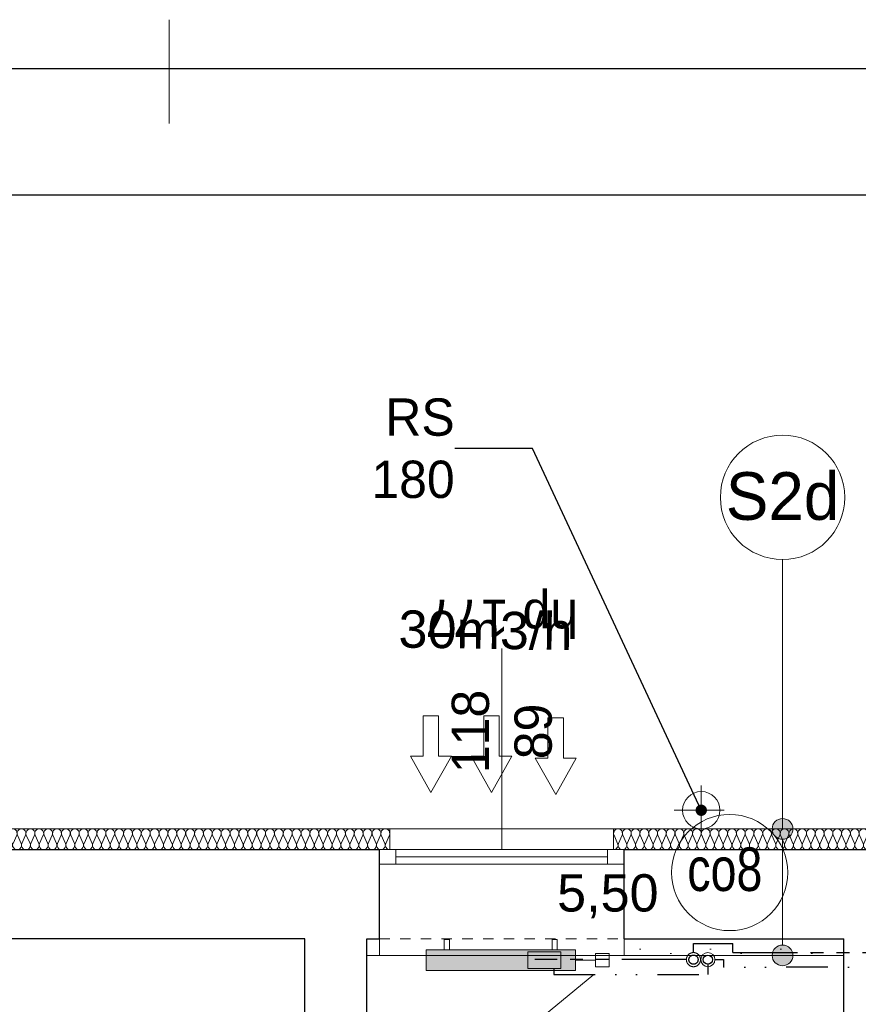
# Model space of a CAD drawing. Header units: millimetres. Extents: x -17429 to 155243, y -2908 to 188569.
# Tile 11 of 113: x -981 to 3064, y 22280 to 27028. Entities that reach past the tile are written whole.
import ezdxf
from ezdxf.lldxf.tags import DXFTag

# ---------------------------------------------------------------- set-up
doc = ezdxf.new("R2010")
doc.units = ezdxf.units.MM
doc.header["$MEASUREMENT"] = 0
for name, pattern in [('DIVIDEX2', [2.5, 1, -0.5, 0, -0.5, 0, -0.5]), ('Hidden Line', [100, 50, -50]), ('PHANTOM', [2.5, 1.25, -0.25, 0.25, -0.25, 0.25, -0.25])]:
    doc.linetypes.add(name, pattern=pattern)
doc.layers.get('0').update_dxf_attribs({"lineweight": 5})
for name, color, linetype in [('#opisy', 7, 'Continuous'), ('#podkład', 252, 'Continuous'), ('_TABELA', 7, 'Continuous'), ('Arch ocieplenie', 252, 'Continuous'), ('Arch opisy', 252, 'Continuous'), ('IS_Armatura_podłączeniowa_grz._dolnozas.', 255, 'SOLID'), ('IS_Armatura_Therm', 7, 'SOLID'), ('IS_Grafika', 7, 'SOLID'), ('IS_Grzejniki_Plan_rzut', 7, 'SOLID'), ('IS_Opisy_działek_Therm', 7, 'SOLID'), ('IS_Powrót', 5, 'DASH'), ('IS_Text_Armatury_Therm', 7, 'Continuous'), ('IS_Zasilanie', 1, 'SOLID')]:
    doc.layers.add(name, color=color, linetype=linetype)
for name, color, linetype, lineweight in [('#piony', 7, 'Continuous', 5), ('Arch ocieplenie_Nr_Pióra__21', 252, 'Continuous', 13), ('Arch opisy_Nr_Pióra__1', 252, 'Continuous', 25), ('Arch opisy_Nr_Pióra__21', 252, 'Continuous', 13), ('ARCH TABELA_Nr_Pióra__21', 7, 'Continuous', 13), ('INWENT ODWODNIENIE_Nr_Pióra__21', 252, 'Continuous', 13), ('INWENT OPISY_Nr_Pióra__21', 252, 'Continuous', 13), ('INWENT. OKNA_Nr_Pióra__5', 7, 'Continuous', 13), ('INWENT.ŚCIANY_Nr_Pióra__1', 252, 'Continuous', 25), ('INWENT.ŚCIANY_Nr_Pióra__21', 7, 'Continuous', 13)]:
    doc.layers.add(name, color=color, linetype=linetype, lineweight=lineweight)
doc.layers.add('arch izolacje_Nr_Pióra__3', color=7, linetype='Continuous', lineweight=13, true_color=0xff6600)
doc.layers.add('Arch ocieplenie_Nr_Pióra__22', color=7, linetype='Continuous', lineweight=9, true_color=0x7f7f7f)
doc.styles.add('ARIAL', font='arial.ttf', dxfattribs={"width": 0.75})
doc.styles.add('GENERATED_STYLE_2', font='txt')
doc.styles.add('GENERATED_STYLE_4', font='txt')
doc.styles.add('MtXpl_Arial', font='txt', dxfattribs={"height": 0.2})
doc.styles.get("Standard").update_dxf_attribs({"font": 'arial.ttf', "bigfont": 'BIGFONT.SHX'})
tags = doc.linetypes.add('DASH', pattern=[15, 10, -5]).pattern_tags.tags
tags[6:7] = [DXFTag(74, 4), DXFTag(75, 0), DXFTag(340, '0'), DXFTag(46, 0.0), DXFTag(50, 0.0), DXFTag(44, 0.0), DXFTag(45, 0.0)]
tags[4:5] = [DXFTag(74, 4), DXFTag(75, 0), DXFTag(340, '0'), DXFTag(46, 0.0), DXFTag(50, 0.0), DXFTag(44, 0.0), DXFTag(45, 0.0)]
tags = doc.linetypes.add('SOLID', pattern=[10, 10, 0]).pattern_tags.tags
tags[6:7] = [DXFTag(74, 4), DXFTag(75, 0), DXFTag(340, '0'), DXFTag(46, 0.0), DXFTag(50, 0.0), DXFTag(44, 0.0), DXFTag(45, 0.0)]
tags[4:5] = [DXFTag(74, 4), DXFTag(75, 0), DXFTag(340, '0'), DXFTag(46, 0.0), DXFTag(50, 0.0), DXFTag(44, 0.0), DXFTag(45, 0.0)]
doc.dimstyles.new('GENERATED_STYLE__6', dxfattribs={"dimtxt": 0.18, "dimasz": 109.44, "dimexe": 0.18, "dimexo": 0.0625, "dimgap": 0.09, "dimtad": 0, "dimtih": 1, "dimtoh": 1, "dimdec": 4, "dimzin": 0, "dimdsep": 46, "dimcen": 0.09, "dimadec": 0, "dimazin": 0, "dimtfac": 1, "dimtdec": 4, "dimtmove": 0, "dimatfit": 3, "dimldrblk": 'ARROWHEAD_11', "dimfxl": 1, "dimtolj": 1, "dimtzin": 0, "dimarcsym": 0})
pattern_1 = [(0, (0, 0), (0, 623.538), [60, -300]), (0, (180, 311.8), (0, 623.538), [60, -300]), (60, (0, 0), (-540, 311.77), [60, -300]), (60, (360, 0), (-540, 311.77), [60, -300]), (120, (60, 0), (540, 311.77), [60, -300]), (120, (420, 0), (540, 311.77), [60, -300]), (0, (0, 60), (0, 120), [0, -120, 0, -180]), (45, (60, 60), (-84.8528, 84.8528), [0, -90, 0, -150])]

# ---------------------------------------------------------------- blocks, each defined once
blk = doc.blocks.new('Izolacja cieplna 14_60', base_point=(804.1, 23025.9))
at = {"layer": 'Arch ocieplenie_Nr_Pióra__22', "linetype": 'Continuous'}
for p, q in [((-2386.3, 23055.7), (-2404.1, 23096.1)), ((-2364.9, 23096.1), (-2382.7, 23055.7)), ((-2343.5, 23055.7), (-2361.3, 23096.1)), ((-2322.1, 23096.1), (-2339.9, 23055.7)), ((-2300.7, 23055.7), (-2318.5, 23096.1)), ((-2279.3, 23096.1), (-2297.1, 23055.7)), ((-2257.9, 23055.7), (-2275.7, 23096.1)), ((-2236.5, 23096.1), (-2254.3, 23055.7)), ((-2215.1, 23055.7), (-2232.9, 23096.1)), ((-2193.7, 23096.1), (-2211.5, 23055.7)), ((-2172.3, 23055.7), (-2190.1, 23096.1)), ((-2150.9, 23096.1), (-2168.7, 23055.7)), ((-2129.5, 23055.7), (-2147.3, 23096.1)), ((-2108.1, 23096.1), (-2125.9, 23055.7)), ((-2086.7, 23055.7), (-2104.5, 23096.1)), ((-2065.3, 23096.1), (-2083.1, 23055.7)), ((-2043.9, 23055.7), (-2061.7, 23096.1)), ((-2022.5, 23096.1), (-2040.3, 23055.7)), ((-2001.1, 23055.7), (-2018.9, 23096.1)), ((-1979.7, 23096.1), (-1997.5, 23055.7)), ((-1958.3, 23055.7), (-1976.1, 23096.1)), ((-1936.9, 23096.1), (-1954.7, 23055.7)), ((-1915.5, 23055.7), (-1933.3, 23096.1)), ((-1894.1, 23096.1), (-1911.9, 23055.7)), ((-1872.7, 23055.7), (-1890.5, 23096.1)), ((-1851.3, 23096.1), (-1869.1, 23055.7)), ((-1829.9, 23055.7), (-1847.7, 23096.1)), ((-1808.5, 23096.1), (-1826.3, 23055.7)), ((-1787.1, 23055.7), (-1804.9, 23096.1)), ((-1765.7, 23096.1), (-1783.5, 23055.7)), ((-1744.3, 23055.7), (-1762.1, 23096.1)), ((-1722.9, 23096.1), (-1740.7, 23055.7)), ((-1701.5, 23055.7), (-1719.3, 23096.1)), ((-1680.1, 23096.1), (-1697.9, 23055.7)), ((-1658.7, 23055.7), (-1676.5, 23096.1)), ((-1637.3, 23096.1), (-1655.1, 23055.7)), ((-1615.9, 23055.7), (-1633.7, 23096.1)), ((-1594.5, 23096.1), (-1612.3, 23055.7)), ((-1573.1, 23055.7), (-1590.9, 23096.1)), ((-1551.7, 23096.1), (-1569.5, 23055.7)), ((-1530.3, 23055.7), (-1548.1, 23096.1)), ((-1508.9, 23096.1), (-1526.7, 23055.7)), ((-1487.5, 23055.7), (-1505.3, 23096.1)), ((-1466.1, 23096.1), (-1483.9, 23055.7)), ((-1444.7, 23055.7), (-1462.5, 23096.1)), ((-1423.3, 23096.1), (-1441.1, 23055.7)), ((-1401.9, 23055.7), (-1419.7, 23096.1)), ((-1380.5, 23096.1), (-1398.3, 23055.7)), ((-1359.1, 23055.7), (-1376.9, 23096.1)), ((-1337.7, 23096.1), (-1355.5, 23055.7)), ((-1316.3, 23055.7), (-1334.1, 23096.1)), ((-1294.9, 23096.1), (-1312.7, 23055.7)), ((-1273.5, 23055.7), (-1291.3, 23096.1)), ((-1252.1, 23096.1), (-1269.9, 23055.7)), ((-1230.7, 23055.7), (-1248.5, 23096.1)), ((-1209.3, 23096.1), (-1227.1, 23055.7)), ((-1187.9, 23055.7), (-1205.7, 23096.1)), ((-1166.5, 23096.1), (-1184.3, 23055.7)), ((-1145.1, 23055.7), (-1162.9, 23096.1)), ((-1123.7, 23096.1), (-1141.5, 23055.7)), ((-1102.3, 23055.7), (-1120.1, 23096.1)), ((-1080.9, 23096.1), (-1098.7, 23055.7)), ((-1059.5, 23055.7), (-1077.3, 23096.1)), ((-1038.1, 23096.1), (-1055.9, 23055.7)), ((-1016.7, 23055.7), (-1034.5, 23096.1)), ((-995.3, 23096.1), (-1013.1, 23055.7)), ((-973.9, 23055.7), (-991.7, 23096.1)), ((-952.5, 23096.1), (-970.3, 23055.7)), ((-931.1, 23055.7), (-948.9, 23096.1)), ((-909.7, 23096.1), (-927.5, 23055.7)), ((-888.3, 23055.7), (-906.1, 23096.1)), ((-866.9, 23096.1), (-884.7, 23055.7)), ((-845.5, 23055.7), (-863.3, 23096.1)), ((-824.1, 23096.1), (-841.9, 23055.7)), ((-802.7, 23055.7), (-820.5, 23096.1)), ((-781.3, 23096.1), (-799.1, 23055.7)), ((-759.9, 23055.7), (-777.7, 23096.1)), ((-738.5, 23096.1), (-756.3, 23055.7)), ((-717.1, 23055.7), (-734.9, 23096.1)), ((-695.7, 23096.1), (-713.5, 23055.7)), ((-674.3, 23055.7), (-692.1, 23096.1)), ((-652.9, 23096.1), (-670.7, 23055.7)), ((-631.5, 23055.7), (-649.3, 23096.1)), ((-610.1, 23096.1), (-627.9, 23055.7)), ((-588.7, 23055.7), (-606.5, 23096.1)), ((-567.3, 23096.1), (-585.1, 23055.7)), ((-545.9, 23055.7), (-563.7, 23096.1)), ((-524.5, 23096.1), (-542.3, 23055.7)), ((-503.1, 23055.7), (-520.9, 23096.1)), ((-481.7, 23096.1), (-499.5, 23055.7)), ((-460.3, 23055.7), (-478.1, 23096.1)), ((-438.9, 23096.1), (-456.7, 23055.7)), ((-417.5, 23055.7), (-435.3, 23096.1)), ((-396.1, 23096.1), (-413.9, 23055.7)), ((-374.7, 23055.7), (-392.5, 23096.1)), ((-353.3, 23096.1), (-371.1, 23055.7)), ((-331.9, 23055.7), (-349.7, 23096.1)), ((-310.5, 23096.1), (-328.3, 23055.7)), ((-289.1, 23055.7), (-306.9, 23096.1)), ((-267.7, 23096.1), (-285.5, 23055.7)), ((-246.3, 23055.7), (-264.1, 23096.1)), ((-224.9, 23096.1), (-242.7, 23055.7)), ((-203.5, 23055.7), (-221.3, 23096.1)), ((-182.1, 23096.1), (-199.9, 23055.7)), ((-160.7, 23055.7), (-178.5, 23096.1)), ((-139.3, 23096.1), (-157.1, 23055.7)), ((-117.9, 23055.7), (-135.7, 23096.1)), ((-96.5, 23096.1), (-114.3, 23055.7)), ((-75.1, 23055.7), (-92.9, 23096.1)), ((-53.7, 23096.1), (-71.5, 23055.7)), ((-32.3, 23055.7), (-50.1, 23096.1)), ((-10.9, 23096.1), (-28.7, 23055.7)), ((10.5, 23055.7), (-7.3, 23096.1)), ((31.9, 23096.1), (14.1, 23055.7)), ((53.3, 23055.7), (35.5, 23096.1)), ((74.7, 23096.1), (56.9, 23055.7)), ((96.1, 23055.7), (78.3, 23096.1)), ((117.5, 23096.1), (99.7, 23055.7)), ((138.9, 23055.7), (121.1, 23096.1)), ((160.3, 23096.1), (142.5, 23055.7)), ((181.7, 23055.7), (163.9, 23096.1)), ((203.1, 23096.1), (185.3, 23055.7)), ((224.5, 23055.7), (206.7, 23096.1)), ((245.9, 23096.1), (228.1, 23055.7)), ((267.3, 23055.7), (249.5, 23096.1)), ((288.7, 23096.1), (270.9, 23055.7)), ((310.1, 23055.7), (292.3, 23096.1)), ((331.5, 23096.1), (313.7, 23055.7)), ((352.9, 23055.7), (335.1, 23096.1)), ((374.3, 23096.1), (356.5, 23055.7)), ((395.7, 23055.7), (377.9, 23096.1)), ((417.1, 23096.1), (399.3, 23055.7)), ((438.5, 23055.7), (420.7, 23096.1)), ((459.9, 23096.1), (442.1, 23055.7)), ((481.3, 23055.7), (463.5, 23096.1)), ((502.7, 23096.1), (484.9, 23055.7)), ((524.1, 23055.7), (506.3, 23096.1)), ((545.5, 23096.1), (527.7, 23055.7)), ((566.9, 23055.7), (549.1, 23096.1)), ((588.3, 23096.1), (570.5, 23055.7)), ((609.7, 23055.7), (591.9, 23096.1)), ((631.1, 23096.1), (613.3, 23055.7)), ((652.5, 23055.7), (634.7, 23096.1)), ((673.9, 23096.1), (656.1, 23055.7)), ((695.3, 23055.7), (677.5, 23096.1)), ((716.7, 23096.1), (698.9, 23055.7)), ((738.1, 23055.7), (720.3, 23096.1)), ((759.5, 23096.1), (741.7, 23055.7)), ((780.9, 23055.7), (763.1, 23096.1)), ((802.3, 23096.1), (784.5, 23055.7))]:
    blk.add_line(p, q, dxfattribs=at)
for centre, start_param, end_param in [((-2384.5, 23104.6), 2.728799, 6.695979), ((-2341.7, 23104.6), 2.728799, 6.695979), ((-2298.9, 23104.6), 2.728799, 6.695979), ((-2256.1, 23104.6), 2.728799, 6.695979), ((-2213.3, 23104.6), 2.728799, 6.695979), ((-2170.5, 23104.6), 2.728799, 6.695979), ((-2127.7, 23104.6), 2.728799, 6.695979), ((-2084.9, 23104.6), 2.728799, 6.695979), ((-2042.1, 23104.6), 2.728799, 6.695979), ((-1999.3, 23104.6), 2.728799, 6.695979), ((-1956.5, 23104.6), 2.728799, 6.695979), ((-1913.7, 23104.6), 2.728799, 6.695979), ((-1870.9, 23104.6), 2.728799, 6.695979), ((-1828.1, 23104.6), 2.728799, 6.695979), ((-1785.3, 23104.6), 2.728799, 6.695979), ((-1742.5, 23104.6), 2.728799, 6.695979), ((-1699.7, 23104.6), 2.728799, 6.695979), ((-1656.9, 23104.6), 2.728799, 6.695979), ((-1614.1, 23104.6), 2.728799, 6.695979), ((-1571.3, 23104.6), 2.728799, 6.695979), ((-1528.5, 23104.6), 2.728799, 6.695979), ((-1485.7, 23104.6), 2.728799, 6.695979), ((-1442.9, 23104.6), 2.728799, 6.695979), ((-1400.1, 23104.6), 2.728799, 6.695979), ((-1357.3, 23104.6), 2.728799, 6.695979), ((-1314.5, 23104.6), 2.728799, 6.695979), ((-1271.7, 23104.6), 2.728799, 6.695979), ((-1228.9, 23104.6), 2.728799, 6.695979), ((-1186.1, 23104.6), 2.728799, 6.695979), ((-1143.3, 23104.6), 2.728799, 6.695979), ((-1100.5, 23104.6), 2.728799, 6.695979), ((-1057.7, 23104.6), 2.728799, 6.695979), ((-1014.9, 23104.6), 2.728799, 6.695979), ((-972.1, 23104.6), 2.728799, 6.695979), ((-929.3, 23104.6), 2.728799, 6.695979), ((-886.5, 23104.6), 2.728799, 6.695979), ((-843.7, 23104.6), 2.728799, 6.695979), ((-800.9, 23104.6), 2.728799, 6.695979), ((-758.1, 23104.6), 2.728799, 6.695979), ((-715.3, 23104.6), 2.728799, 6.695979), ((-672.5, 23104.6), 2.728799, 6.695979), ((-629.7, 23104.6), 2.728799, 6.695979), ((-586.9, 23104.6), 2.728799, 6.695979), ((-544.1, 23104.6), 2.728799, 6.695979), ((-501.3, 23104.6), 2.728799, 6.695979), ((-458.5, 23104.6), 2.728799, 6.695979), ((-415.7, 23104.6), 2.728799, 6.695979), ((-372.9, 23104.6), 2.728799, 6.695979), ((-330.1, 23104.6), 2.728799, 6.695979), ((-287.3, 23104.6), 2.728799, 6.695979), ((-244.5, 23104.6), 2.728799, 6.695979), ((-201.7, 23104.6), 2.728799, 6.695979), ((-158.9, 23104.6), 2.728799, 6.695979), ((-116.1, 23104.6), 2.728799, 6.695979), ((-73.3, 23104.6), 2.728799, 6.695979), ((-30.5, 23104.6), 2.728799, 6.695979), ((12.3, 23104.6), 2.728799, 6.695979), ((55.1, 23104.6), 2.728799, 6.695979), ((97.9, 23104.6), 2.728799, 6.695979), ((140.7, 23104.6), 2.728799, 6.695979), ((183.5, 23104.6), 2.728799, 6.695979), ((226.3, 23104.6), 2.728799, 6.695979), ((269.1, 23104.6), 2.728799, 6.695979), ((311.9, 23104.6), 2.728799, 6.695979), ((354.7, 23104.6), 2.728799, 6.695979), ((397.5, 23104.6), 2.728799, 6.695979), ((440.3, 23104.6), 2.728799, 6.695979), ((483.1, 23104.6), 2.728799, 6.695979), ((525.9, 23104.6), 2.728799, 6.695979), ((568.7, 23104.6), 2.728799, 6.695979), ((611.5, 23104.6), 2.728799, 6.695979), ((654.3, 23104.6), 2.728799, 6.695979), ((697.1, 23104.6), 2.728799, 6.695979), ((739.9, 23104.6), 2.728799, 6.695979), ((782.7, 23104.6), 2.728799, 6.695979), ((-2405.9, 23047.1), 1.570796, 3.554385), ((-2363.1, 23047.1), 5.870392, 9.837571), ((-2320.3, 23047.1), 5.870392, 9.837571), ((-2277.5, 23047.1), 5.870392, 9.837571), ((-2234.7, 23047.1), 5.870392, 9.837571), ((-2191.9, 23047.1), 5.870392, 9.837571), ((-2149.1, 23047.1), 5.870392, 9.837571), ((-2106.3, 23047.1), 5.870392, 9.837571), ((-2063.5, 23047.1), 5.870392, 9.837571), ((-2020.7, 23047.1), 5.870392, 9.837571), ((-1977.9, 23047.1), 5.870392, 9.837571), ((-1935.1, 23047.1), 5.870392, 9.837571), ((-1892.3, 23047.1), 5.870392, 9.837571), ((-1849.5, 23047.1), 5.870392, 9.837571), ((-1806.7, 23047.1), 5.870392, 9.837571), ((-1763.9, 23047.1), 5.870392, 9.837571), ((-1721.1, 23047.1), 5.870392, 9.837571), ((-1678.3, 23047.1), 5.870392, 9.837571), ((-1635.5, 23047.1), 5.870392, 9.837571), ((-1592.7, 23047.1), 5.870392, 9.837571), ((-1549.9, 23047.1), 5.870392, 9.837571), ((-1507.1, 23047.1), 5.870392, 9.837571), ((-1464.3, 23047.1), 5.870392, 9.837571), ((-1421.5, 23047.1), 5.870392, 9.837571), ((-1378.7, 23047.1), 5.870392, 9.837571), ((-1335.9, 23047.1), 5.870392, 9.837571), ((-1293.1, 23047.1), 5.870392, 9.837571), ((-1250.3, 23047.1), 5.870392, 9.837571), ((-1207.5, 23047.1), 5.870392, 9.837571), ((-1164.7, 23047.1), 5.870392, 9.837571), ((-1121.9, 23047.1), 5.870392, 9.837571), ((-1079.1, 23047.1), 5.870392, 9.837571), ((-1036.3, 23047.1), 5.870392, 9.837571), ((-993.5, 23047.1), 5.870392, 9.837571), ((-950.7, 23047.1), 5.870392, 9.837571), ((-907.9, 23047.1), 5.870392, 9.837571), ((-865.1, 23047.1), 5.870392, 9.837571), ((-822.3, 23047.1), 5.870392, 9.837571), ((-779.5, 23047.1), 5.870392, 9.837571), ((-736.7, 23047.1), 5.870392, 9.837571), ((-693.9, 23047.1), 5.870392, 9.837571), ((-651.1, 23047.1), 5.870392, 9.837571), ((-608.3, 23047.1), 5.870392, 9.837571), ((-565.5, 23047.1), 5.870392, 9.837571), ((-522.7, 23047.1), 5.870392, 9.837571), ((-479.9, 23047.1), 5.870392, 9.837571), ((-437.1, 23047.1), 5.870392, 9.837571), ((-394.3, 23047.1), 5.870392, 9.837571), ((-351.5, 23047.1), 5.870392, 9.837571), ((-308.7, 23047.1), 5.870392, 9.837571), ((-265.9, 23047.1), 5.870392, 9.837571), ((-223.1, 23047.1), 5.870392, 9.837571), ((-180.3, 23047.1), 5.870392, 9.837571), ((-137.5, 23047.1), 5.870392, 9.837571), ((-94.7, 23047.1), 5.870392, 9.837571), ((-51.9, 23047.1), 5.870392, 9.837571), ((-9.1, 23047.1), 5.870392, 9.837571), ((33.7, 23047.1), 5.870392, 9.837571), ((76.5, 23047.1), 5.870392, 9.837571), ((119.3, 23047.1), 5.870392, 9.837571), ((162.1, 23047.1), 5.870392, 9.837571), ((204.9, 23047.1), 5.870392, 9.837571), ((247.7, 23047.1), 5.870392, 9.837571), ((290.5, 23047.1), 5.870392, 9.837571), ((333.3, 23047.1), 5.870392, 9.837571), ((376.1, 23047.1), 5.870392, 9.837571), ((418.9, 23047.1), 5.870392, 9.837571), ((461.7, 23047.1), 5.870392, 9.837571), ((504.5, 23047.1), 5.870392, 9.837571), ((547.3, 23047.1), 5.870392, 9.837571), ((590.1, 23047.1), 5.870392, 9.837571), ((632.9, 23047.1), 5.870392, 9.837571), ((675.7, 23047.1), 5.870392, 9.837571), ((718.5, 23047.1), 5.870392, 9.837571), ((761.3, 23047.1), 5.870392, 9.837571), ((804.1, 23047.1), 5.870392, 7.853982)]:
    blk.add_ellipse(centre, major_axis=(-21.4, 0), ratio=0.993823, start_param=start_param, end_param=end_param, dxfattribs=at)
blk = doc.blocks.new('Izolacja cieplna 14_61', base_point=(1884.1, 23025.9))
at = {"layer": 'Arch ocieplenie_Nr_Pióra__22', "linetype": 'Continuous'}
for p, q in [((1885.8, 23096.1), (1903.4, 23055.7)), ((1907, 23055.7), (1924.6, 23096.1)), ((1928.1, 23096.1), (1945.7, 23055.7)), ((1949.3, 23055.7), (1966.9, 23096.1)), ((1970.4, 23096.1), (1988, 23055.7)), ((1991.6, 23055.7), (2009.2, 23096.1)), ((2012.7, 23096.1), (2030.3, 23055.7)), ((2033.9, 23055.7), (2051.4, 23096.1)), ((2055, 23096.1), (2072.6, 23055.7)), ((2076.1, 23055.7), (2093.7, 23096.1)), ((2097.3, 23096.1), (2114.9, 23055.7)), ((2118.4, 23055.7), (2136, 23096.1)), ((2139.6, 23096.1), (2157.2, 23055.7)), ((2160.7, 23055.7), (2178.3, 23096.1)), ((2181.9, 23096.1), (2199.5, 23055.7)), ((2203, 23055.7), (2220.6, 23096.1)), ((2224.2, 23096.1), (2241.8, 23055.7)), ((2245.3, 23055.7), (2262.9, 23096.1)), ((2266.4, 23096.1), (2284, 23055.7)), ((2287.6, 23055.7), (2305.2, 23096.1)), ((2308.7, 23096.1), (2326.3, 23055.7)), ((2329.9, 23055.7), (2347.5, 23096.1)), ((2351, 23096.1), (2368.6, 23055.7)), ((2372.2, 23055.7), (2389.8, 23096.1)), ((2393.3, 23096.1), (2410.9, 23055.7)), ((2414.5, 23055.7), (2432.1, 23096.1)), ((2435.6, 23096.1), (2453.2, 23055.7)), ((2456.7, 23055.7), (2474.3, 23096.1)), ((2477.9, 23096.1), (2495.5, 23055.7)), ((2499, 23055.7), (2516.6, 23096.1)), ((2520.2, 23096.1), (2537.8, 23055.7)), ((2541.3, 23055.7), (2558.9, 23096.1)), ((2562.5, 23096.1), (2580.1, 23055.7)), ((2583.6, 23055.7), (2601.2, 23096.1)), ((2604.8, 23096.1), (2622.4, 23055.7)), ((2625.9, 23055.7), (2643.5, 23096.1)), ((2647.1, 23096.1), (2664.6, 23055.7)), ((2668.2, 23055.7), (2685.8, 23096.1)), ((2689.3, 23096.1), (2706.9, 23055.7)), ((2710.5, 23055.7), (2728.1, 23096.1)), ((2731.6, 23096.1), (2749.2, 23055.7)), ((2752.8, 23055.7), (2770.4, 23096.1)), ((2773.9, 23096.1), (2791.5, 23055.7)), ((2795.1, 23055.7), (2812.7, 23096.1)), ((2816.2, 23096.1), (2833.8, 23055.7)), ((2837.4, 23055.7), (2854.9, 23096.1)), ((2858.5, 23096.1), (2876.1, 23055.7)), ((2879.6, 23055.7), (2897.2, 23096.1)), ((2900.8, 23096.1), (2918.4, 23055.7)), ((2921.9, 23055.7), (2939.5, 23096.1)), ((2943.1, 23096.1), (2960.7, 23055.7)), ((2964.2, 23055.7), (2981.8, 23096.1)), ((2985.4, 23096.1), (3003, 23055.7)), ((3006.5, 23055.7), (3024.1, 23096.1)), ((3027.7, 23096.1), (3045.2, 23055.7)), ((3048.8, 23055.7), (3066.4, 23096.1)), ((3069.9, 23096.1), (3087.5, 23055.7)), ((3091.1, 23055.7), (3108.7, 23096.1)), ((3112.2, 23096.1), (3129.8, 23055.7)), ((3133.4, 23055.7), (3151, 23096.1)), ((3154.5, 23096.1), (3172.1, 23055.7)), ((3175.7, 23055.7), (3193.3, 23096.1)), ((3196.8, 23096.1), (3214.4, 23055.7)), ((3218, 23055.7), (3235.5, 23096.1)), ((3239.1, 23096.1), (3256.7, 23055.7)), ((3260.2, 23055.7), (3277.8, 23096.1)), ((3281.4, 23096.1), (3299, 23055.7)), ((3302.5, 23055.7), (3320.1, 23096.1)), ((3323.7, 23096.1), (3341.3, 23055.7)), ((3344.8, 23055.7), (3362.4, 23096.1)), ((3366, 23096.1), (3383.6, 23055.7)), ((3387.1, 23055.7), (3404.7, 23096.1)), ((3408.3, 23096.1), (3425.8, 23055.7)), ((3429.4, 23055.7), (3447, 23096.1)), ((3450.5, 23096.1), (3468.1, 23055.7)), ((3471.7, 23055.7), (3489.3, 23096.1)), ((3492.8, 23096.1), (3510.4, 23055.7)), ((3514, 23055.7), (3531.6, 23096.1)), ((3535.1, 23096.1), (3552.7, 23055.7)), ((3556.3, 23055.7), (3573.9, 23096.1)), ((3577.4, 23096.1), (3595, 23055.7)), ((3598.6, 23055.7), (3616.1, 23096.1)), ((3619.7, 23096.1), (3637.3, 23055.7)), ((3640.8, 23055.7), (3658.4, 23096.1)), ((3662, 23096.1), (3679.6, 23055.7)), ((3683.1, 23055.7), (3700.7, 23096.1)), ((3704.3, 23096.1), (3721.9, 23055.7)), ((3725.4, 23055.7), (3743, 23096.1)), ((3746.6, 23096.1), (3764.2, 23055.7)), ((3767.7, 23055.7), (3785.3, 23096.1)), ((3788.9, 23096.1), (3806.4, 23055.7)), ((3810, 23055.7), (3827.6, 23096.1)), ((3831.1, 23096.1), (3848.7, 23055.7)), ((3852.3, 23055.7), (3869.9, 23096.1)), ((3873.4, 23096.1), (3891, 23055.7)), ((3894.6, 23055.7), (3912.2, 23096.1)), ((3915.7, 23096.1), (3933.3, 23055.7)), ((3936.9, 23055.7), (3954.5, 23096.1)), ((3958, 23096.1), (3975.6, 23055.7)), ((3979.2, 23055.7), (3996.8, 23096.1)), ((4000.3, 23096.1), (4017.9, 23055.7)), ((4021.4, 23055.7), (4039, 23096.1)), ((4042.6, 23096.1), (4060.2, 23055.7)), ((4063.7, 23055.7), (4081.3, 23096.1)), ((4084.9, 23096.1), (4102.5, 23055.7)), ((4106, 23055.7), (4123.6, 23096.1)), ((4127.2, 23096.1), (4144.8, 23055.7)), ((4148.3, 23055.7), (4165.9, 23096.1)), ((4169.5, 23096.1), (4187.1, 23055.7)), ((4190.6, 23055.7), (4208.2, 23096.1)), ((4211.7, 23096.1), (4229.3, 23055.7)), ((4232.9, 23055.7), (4250.5, 23096.1)), ((4254, 23096.1), (4271.6, 23055.7)), ((4275.2, 23055.7), (4292.8, 23096.1)), ((4296.3, 23096.1), (4313.9, 23055.7)), ((4317.5, 23055.7), (4335.1, 23096.1)), ((4338.6, 23096.1), (4356.2, 23055.7)), ((4359.8, 23055.7), (4377.4, 23096.1)), ((4380.9, 23096.1), (4398.5, 23055.7)), ((4402.1, 23055.7), (4419.6, 23096.1)), ((4423.2, 23096.1), (4440.8, 23055.7)), ((4444.3, 23055.7), (4461.9, 23096.1)), ((4465.5, 23096.1), (4483.1, 23055.7)), ((4486.6, 23055.7), (4504.2, 23096.1)), ((4507.8, 23096.1), (4525.4, 23055.7)), ((4528.9, 23055.7), (4546.5, 23096.1)), ((4550.1, 23096.1), (4567.7, 23055.7)), ((4571.2, 23055.7), (4588.8, 23096.1)), ((4592.4, 23096.1), (4609.9, 23055.7)), ((4613.5, 23055.7), (4631.1, 23096.1)), ((4634.6, 23096.1), (4652.2, 23055.7)), ((4655.8, 23055.7), (4673.4, 23096.1)), ((4676.9, 23096.1), (4694.5, 23055.7)), ((4698.1, 23055.7), (4715.7, 23096.1)), ((4719.2, 23096.1), (4736.8, 23055.7)), ((4740.4, 23055.7), (4758, 23096.1)), ((4761.5, 23096.1), (4779.1, 23055.7)), ((4782.7, 23055.7), (4800.2, 23096.1)), ((4803.8, 23096.1), (4821.4, 23055.7)), ((4824.9, 23055.7), (4842.5, 23096.1)), ((4846.1, 23096.1), (4863.7, 23055.7)), ((4867.2, 23055.7), (4884.8, 23096.1)), ((4888.4, 23096.1), (4906, 23055.7)), ((4909.5, 23055.7), (4927.1, 23096.1)), ((4930.7, 23096.1), (4948.3, 23055.7)), ((4951.8, 23055.7), (4969.4, 23096.1)), ((4973, 23096.1), (4990.5, 23055.7)), ((4994.1, 23055.7), (5011.7, 23096.1)), ((5015.2, 23096.1), (5032.8, 23055.7)), ((5036.4, 23055.7), (5054, 23096.1)), ((5057.5, 23096.1), (5075.1, 23055.7)), ((5078.7, 23055.7), (5096.3, 23096.1)), ((5099.8, 23096.1), (5117.4, 23055.7)), ((5121, 23055.7), (5138.6, 23096.1)), ((5142.1, 23096.1), (5159.7, 23055.7)), ((5163.3, 23055.7), (5180.8, 23096.1)), ((5184.4, 23096.1), (5202, 23055.7)), ((5205.5, 23055.7), (5223.1, 23096.1)), ((5226.7, 23096.1), (5244.3, 23055.7)), ((5247.8, 23055.7), (5265.4, 23096.1)), ((5269, 23096.1), (5286.6, 23055.7)), ((5290.1, 23055.7), (5307.7, 23096.1)), ((5311.3, 23096.1), (5328.9, 23055.7)), ((5332.4, 23055.7), (5350, 23096.1)), ((5353.6, 23096.1), (5371.1, 23055.7)), ((5374.7, 23055.7), (5392.3, 23096.1))]:
    blk.add_line(p, q, dxfattribs=at)
for centre, start_param, end_param in [((1905.2, 23104.6), 4.299595, 8.266775), ((1947.5, 23104.6), 4.299595, 8.266775), ((1989.8, 23104.6), 4.299595, 8.266775), ((2032.1, 23104.6), 4.299595, 8.266775), ((2074.4, 23104.6), 4.299595, 8.266775), ((2116.7, 23104.6), 4.299595, 8.266775), ((2158.9, 23104.6), 4.299595, 8.266775), ((2201.2, 23104.6), 4.299595, 8.266775), ((2243.5, 23104.6), 4.299595, 8.266775), ((2285.8, 23104.6), 4.299595, 8.266775), ((2328.1, 23104.6), 4.299595, 8.266775), ((2370.4, 23104.6), 4.299595, 8.266775), ((2412.7, 23104.6), 4.299595, 8.266775), ((2455, 23104.6), 4.299595, 8.266775), ((2497.3, 23104.6), 4.299595, 8.266775), ((2539.6, 23104.6), 4.299595, 8.266775), ((2581.8, 23104.6), 4.299595, 8.266775), ((2624.1, 23104.6), 4.299595, 8.266775), ((2666.4, 23104.6), 4.299595, 8.266775), ((2708.7, 23104.6), 4.299595, 8.266775), ((2751, 23104.6), 4.299595, 8.266775), ((2793.3, 23104.6), 4.299595, 8.266775), ((2835.6, 23104.6), 4.299595, 8.266775), ((2877.9, 23104.6), 4.299595, 8.266775), ((2920.2, 23104.6), 4.299595, 8.266775), ((2962.4, 23104.6), 4.299595, 8.266775), ((3004.7, 23104.6), 4.299595, 8.266775), ((3047, 23104.6), 4.299595, 8.266775), ((3089.3, 23104.6), 4.299595, 8.266775), ((3131.6, 23104.6), 4.299595, 8.266775), ((3173.9, 23104.6), 4.299595, 8.266775), ((3216.2, 23104.6), 4.299595, 8.266775), ((3258.5, 23104.6), 4.299595, 8.266775), ((3300.8, 23104.6), 4.299595, 8.266775), ((3343, 23104.6), 4.299595, 8.266775), ((3385.3, 23104.6), 4.299595, 8.266775), ((3427.6, 23104.6), 4.299595, 8.266775), ((3469.9, 23104.6), 4.299595, 8.266775), ((3512.2, 23104.6), 4.299595, 8.266775), ((3554.5, 23104.6), 4.299595, 8.266775), ((3596.8, 23104.6), 4.299595, 8.266775), ((3639.1, 23104.6), 4.299595, 8.266775), ((3681.4, 23104.6), 4.299595, 8.266775), ((3723.6, 23104.6), 4.299595, 8.266775), ((3765.9, 23104.6), 4.299595, 8.266775), ((3808.2, 23104.6), 4.299595, 8.266775), ((3850.5, 23104.6), 4.299595, 8.266775), ((3892.8, 23104.6), 4.299595, 8.266775), ((3935.1, 23104.6), 4.299595, 8.266775), ((3977.4, 23104.6), 4.299595, 8.266775), ((4019.7, 23104.6), 4.299595, 8.266775), ((4062, 23104.6), 4.299595, 8.266775), ((4104.3, 23104.6), 4.299595, 8.266775), ((4146.5, 23104.6), 4.299595, 8.266775), ((4188.8, 23104.6), 4.299595, 8.266775), ((4231.1, 23104.6), 4.299595, 8.266775), ((4273.4, 23104.6), 4.299595, 8.266775), ((4315.7, 23104.6), 4.299595, 8.266775), ((4358, 23104.6), 4.299595, 8.266775), ((4400.3, 23104.6), 4.299595, 8.266775), ((4442.6, 23104.6), 4.299595, 8.266775), ((4484.9, 23104.6), 4.299595, 8.266775), ((4527.1, 23104.6), 4.299595, 8.266775), ((4569.4, 23104.6), 4.299595, 8.266775), ((4611.7, 23104.6), 4.299595, 8.266775), ((4654, 23104.6), 4.299595, 8.266775), ((4696.3, 23104.6), 4.299595, 8.266775), ((4738.6, 23104.6), 4.299595, 8.266775), ((4780.9, 23104.6), 4.299595, 8.266775), ((4823.2, 23104.6), 4.299595, 8.266775), ((4865.5, 23104.6), 4.299595, 8.266775), ((4907.7, 23104.6), 4.299595, 8.266775), ((4950, 23104.6), 4.299595, 8.266775), ((4992.3, 23104.6), 4.299595, 8.266775), ((5034.6, 23104.6), 4.299595, 8.266775), ((5076.9, 23104.6), 4.299595, 8.266775), ((5119.2, 23104.6), 4.299595, 8.266775), ((5161.5, 23104.6), 4.299595, 8.266775), ((5203.8, 23104.6), 4.299595, 8.266775), ((5246.1, 23104.6), 4.299595, 8.266775), ((5288.3, 23104.6), 4.299595, 8.266775), ((5330.6, 23104.6), 4.299595, 8.266775), ((5372.9, 23104.6), 4.299595, 8.266775), ((1884.1, 23047.1), 3.141593, 5.125182), ((1926.4, 23047.1), 1.158004, 5.125183), ((1968.6, 23047.1), 1.158004, 5.125183), ((2010.9, 23047.1), 1.158004, 5.125183), ((2053.2, 23047.1), 1.158004, 5.125183), ((2095.5, 23047.1), 1.158004, 5.125183), ((2137.8, 23047.1), 1.158004, 5.125183), ((2180.1, 23047.1), 1.158004, 5.125183), ((2222.4, 23047.1), 1.158004, 5.125183), ((2264.7, 23047.1), 1.158004, 5.125183), ((2307, 23047.1), 1.158004, 5.125183), ((2349.2, 23047.1), 1.158004, 5.125183), ((2391.5, 23047.1), 1.158004, 5.125183), ((2433.8, 23047.1), 1.158004, 5.125183), ((2476.1, 23047.1), 1.158004, 5.125183), ((2518.4, 23047.1), 1.158004, 5.125183), ((2560.7, 23047.1), 1.158004, 5.125183), ((2603, 23047.1), 1.158004, 5.125183), ((2645.3, 23047.1), 1.158004, 5.125183), ((2687.6, 23047.1), 1.158004, 5.125183), ((2729.9, 23047.1), 1.158004, 5.125183), ((2772.1, 23047.1), 1.158004, 5.125183), ((2814.4, 23047.1), 1.158004, 5.125183), ((2856.7, 23047.1), 1.158004, 5.125183), ((2899, 23047.1), 1.158004, 5.125183), ((2941.3, 23047.1), 1.158004, 5.125183), ((2983.6, 23047.1), 1.158004, 5.125183), ((3025.9, 23047.1), 1.158004, 5.125183), ((3068.2, 23047.1), 1.158004, 5.125183), ((3110.5, 23047.1), 1.158004, 5.125183), ((3152.7, 23047.1), 1.158004, 5.125183), ((3195, 23047.1), 1.158004, 5.125183), ((3237.3, 23047.1), 1.158004, 5.125183), ((3279.6, 23047.1), 1.158004, 5.125183), ((3321.9, 23047.1), 1.158004, 5.125183), ((3364.2, 23047.1), 1.158004, 5.125183), ((3406.5, 23047.1), 1.158004, 5.125183), ((3448.8, 23047.1), 1.158004, 5.125183), ((3491.1, 23047.1), 1.158004, 5.125183), ((3533.3, 23047.1), 1.158004, 5.125183), ((3575.6, 23047.1), 1.158004, 5.125183), ((3617.9, 23047.1), 1.158004, 5.125183), ((3660.2, 23047.1), 1.158004, 5.125183), ((3702.5, 23047.1), 1.158004, 5.125183), ((3744.8, 23047.1), 1.158004, 5.125183), ((3787.1, 23047.1), 1.158004, 5.125183), ((3829.4, 23047.1), 1.158004, 5.125183), ((3871.7, 23047.1), 1.158004, 5.125183), ((3913.9, 23047.1), 1.158004, 5.125183), ((3956.2, 23047.1), 1.158004, 5.125183), ((3998.5, 23047.1), 1.158004, 5.125183), ((4040.8, 23047.1), 1.158004, 5.125183), ((4083.1, 23047.1), 1.158004, 5.125183), ((4125.4, 23047.1), 1.158004, 5.125183), ((4167.7, 23047.1), 1.158004, 5.125183), ((4210, 23047.1), 1.158004, 5.125183), ((4252.3, 23047.1), 1.158004, 5.125183), ((4294.6, 23047.1), 1.158004, 5.125183), ((4336.8, 23047.1), 1.158004, 5.125183), ((4379.1, 23047.1), 1.158004, 5.125183), ((4421.4, 23047.1), 1.158004, 5.125183), ((4463.7, 23047.1), 1.158004, 5.125183), ((4506, 23047.1), 1.158004, 5.125183), ((4548.3, 23047.1), 1.158004, 5.125183), ((4590.6, 23047.1), 1.158004, 5.125183), ((4632.9, 23047.1), 1.158004, 5.125183), ((4675.2, 23047.1), 1.158004, 5.125183), ((4717.4, 23047.1), 1.158004, 5.125183), ((4759.7, 23047.1), 1.158004, 5.125183), ((4802, 23047.1), 1.158004, 5.125183), ((4844.3, 23047.1), 1.158004, 5.125183), ((4886.6, 23047.1), 1.158004, 5.125183), ((4928.9, 23047.1), 1.158004, 5.125183), ((4971.2, 23047.1), 1.158004, 5.125183), ((5013.5, 23047.1), 1.158004, 5.125183), ((5055.8, 23047.1), 1.158004, 5.125183), ((5098, 23047.1), 1.158004, 5.125183), ((5140.3, 23047.1), 1.158004, 5.125183), ((5182.6, 23047.1), 1.158004, 5.125183), ((5224.9, 23047.1), 1.158004, 5.125183), ((5267.2, 23047.1), 1.158004, 5.125183), ((5309.5, 23047.1), 1.158004, 5.125183), ((5351.8, 23047.1), 1.158004, 5.125183), ((5394.1, 23047.1), 1.158004, 3.141593)]:
    blk.add_ellipse(centre, major_axis=(0, 21.3), ratio=0.994206, start_param=start_param, end_param=end_param, dxfattribs=at)
blk = doc.blocks.new('Ściana_58', base_point=(694.1, 22595.9))
at = {"layer": 'Arch ocieplenie_Nr_Pióra__21', "linetype": 'Continuous'}
h = blk.add_hatch(dxfattribs=at)
h.set_pattern_fill('Structural_Concrete', color=256, style=0, pattern_type=2)
h.set_pattern_definition(pattern_1)
h.paths.add_polyline_path([(694.1, 22515.9), (754.1, 22515.9), (754.1, 22595.9), (694.1, 22595.9)], flags=0)
for p, q in [((754.1, 22595.9), (694.1, 22595.9)), ((694.1, 22595.9), (694.1, 22515.9)), ((754.1, 22515.9), (754.1, 22595.9)), ((694.1, 22515.9), (754.1, 22515.9))]:
    blk.add_line(p, q, dxfattribs=at)
blk = doc.blocks.new('Ściana_59', base_point=(1934.1, 22595.9))
at = {"layer": 'Arch ocieplenie_Nr_Pióra__21', "linetype": 'Continuous'}
h = blk.add_hatch(dxfattribs=at)
h.set_pattern_fill('Structural_Concrete', color=256, style=0, pattern_type=2)
h.set_pattern_definition(pattern_1)
h.paths.add_polyline_path([(1934.1, 22515.9), (2994.1, 22515.9), (2994.1, 22595.9), (1934.1, 22595.9)], flags=0)
for p, q in [((2994.1, 22595.9), (1934.1, 22595.9)), ((1934.1, 22595.9), (1934.1, 22515.9)), ((2994.1, 22515.9), (2994.1, 22595.9)), ((1934.1, 22515.9), (2994.1, 22515.9))]:
    blk.add_line(p, q, dxfattribs=at)
blk = doc.blocks.new('Linia_92', base_point=(2698.8, 23125.9))
at = {"layer": 'Arch opisy_Nr_Pióra__21', "color": 252, "linetype": 'Continuous'}
blk.add_line((2698.8, 23125.9), (2698.8, 24424.9), dxfattribs=at)
blk.add_circle((2698.8, 24724.9), 300, dxfattribs=at)
blk = doc.blocks.new('Linia_93', base_point=(2698.8, 22515.9))
at = {"layer": 'Arch opisy_Nr_Pióra__21', "linetype": 'Continuous'}
for points in [[(2748.8, 23125.9), (2745, 23145), (2734.2, 23161.2), (2718, 23172.1), (2698.8, 23175.9), (2679.7, 23172.1), (2663.5, 23161.2), (2652.6, 23145), (2648.8, 23125.9), (2652.6, 23106.7), (2663.5, 23090.5), (2679.7, 23079.7), (2698.8, 23075.9), (2718, 23079.7), (2734.2, 23090.5), (2745, 23106.7)], [(2748.8, 22515.9), (2745, 22535), (2734.2, 22551.2), (2718, 22562.1), (2698.8, 22565.9), (2679.7, 22562.1), (2663.5, 22551.2), (2652.6, 22535), (2648.8, 22515.9), (2652.6, 22496.7), (2663.5, 22480.5), (2679.7, 22469.7), (2698.8, 22465.9), (2718, 22469.7), (2734.2, 22480.5), (2745, 22496.7)]]:
    blk.add_hatch(color=252, dxfattribs=at).paths.add_polyline_path(points, flags=0)
at = {"layer": 'Arch opisy_Nr_Pióra__21', "color": 252, "linetype": 'Continuous'}
blk.add_line((2698.8, 22565.9), (2698.8, 23075.9), dxfattribs=at)
for centre in [(2698.8, 23125.9), (2698.8, 22515.9)]:
    blk.add_circle(centre, 50, dxfattribs=at)
blk = doc.blocks.new('ARROWHEAD_11')
at = {"color": 0, "linetype": 'Continuous', "lineweight": 0}
blk.add_line((0, 0), (-1, 0), dxfattribs=at)
at = {"color": 0, "linetype": 'Continuous', "lineweight": 0, "const_width": 0.25, "flags": 128}
blk.add_lwpolyline([(-0.125, 0, 1), (0.125, 0, 1)], format="xyb", close=True, dxfattribs=at)
blk = doc.blocks.new('gfgf')
at = {"layer": '_TABELA', "color": 7}
for p, q in [((41197.7, 148063.5), (-15802.3, 148063.5)), ((40597.7, 147453.5), (-13302.3, 147453.5))]:
    blk.add_line(p, q, dxfattribs=at)
blk = doc.blocks.new('E210168')
at = {"color": 7, "lineweight": 13}
for p, q in [((19.41, 19.75), (19.41, 13.6)), ((19.41, 19.75), (36.98, 9.88)), ((19.41, 0), (36.98, 9.88)), ((19.41, 6.15), (19.41, 0))]:
    blk.add_line(p, q, dxfattribs=at)
blk.add_lwpolyline([(19.41, 13.6), (0, 13.6), (0, 6.15), (19.41, 6.15)], dxfattribs=at)
blk = doc.blocks.new('YGGG')
at = {"layer": 'arch izolacje_Nr_Pióra__3', "color": 252, "linetype": 'Continuous'}
for p, q in [((5394.1, 23125.9), (-9365.9, 23125.9)), ((804.1, 23125.9), (-2405.9, 23125.9)), ((804.1, 23025.9), (804.1, 23125.9)), ((1884.1, 23025.9), (1884.1, 23125.9)), ((1884.1, 23125.9), (5394.1, 23125.9))]:
    blk.add_line(p, q, dxfattribs=at)
at = {"layer": 'Arch ocieplenie_Nr_Pióra__21', "color": 252, "linetype": 'Continuous'}
blk.add_line((1934.1, 22515.9), (754.1, 22515.9), dxfattribs=at)
at = {"layer": 'ARCH TABELA_Nr_Pióra__21', "color": 252, "linetype": 'Continuous'}
blk.add_line((-259.9, 26528.4), (-259.9, 27028.4), dxfattribs=at)
at = {"layer": 'INWENT ODWODNIENIE_Nr_Pióra__21', "color": 252, "linetype": 'Continuous'}
for p, q in [((2306.6, 23335.9), (2306.6, 23095.9)), ((2176.6, 23215.9), (2416.6, 23215.9))]:
    blk.add_line(p, q, dxfattribs=at)
blk.add_circle((2306.6, 23215.9), 90, dxfattribs=at)
at = {"layer": 'INWENT OPISY_Nr_Pióra__21', "color": 252, "linetype": 'Continuous'}
blk.add_line((1344.1, 23025.9), (1344.1, 23995.9), dxfattribs=at)
at = {"layer": 'INWENT. OKNA_Nr_Pióra__5', "color": 252, "linetype": 'Continuous'}
for p, q in [((754.1, 23025.9), (1934.1, 23025.9)), ((754.1, 23025.9), (754.1, 22955.9)), ((834.1, 23025.9), (834.1, 22955.9)), ((834.1, 22990.9), (1854.1, 22990.9)), ((1854.1, 23025.9), (1854.1, 22955.9)), ((1934.1, 23025.9), (1934.1, 22955.9)), ((1934.1, 22955.9), (754.1, 22955.9))]:
    blk.add_line(p, q, dxfattribs=at)
at = {"layer": 'INWENT.ŚCIANY_Nr_Pióra__1', "color": 252, "linetype": 'Continuous'}
for p, q in [((-2355.9, 23025.9), (754.1, 23025.9)), ((754.1, 22595.9), (754.1, 23025.9)), ((1934.1, 22595.9), (1934.1, 23025.9)), ((1934.1, 23025.9), (3944.1, 23025.9)), ((394.1, 22595.9), (-2355.9, 22595.9)), ((394.1, 18345.9), (394.1, 22595.9)), ((694.1, 22595.9), (754.1, 22595.9)), ((694.1, 18705.9), (694.1, 22595.9)), ((1934.1, 22595.9), (2994.1, 22595.9)), ((2994.1, 19375.9), (2994.1, 22595.9))]:
    blk.add_line(p, q, dxfattribs=at)
at = {"layer": 'INWENT.ŚCIANY_Nr_Pióra__21', "color": 252, "linetype": 'Continuous'}
blk.add_line((754.1, 23025.9), (1934.1, 23025.9), dxfattribs=at)
at = {"layer": 'INWENT.ŚCIANY_Nr_Pióra__21', "color": 252, "linetype": 'Hidden Line'}
blk.add_line((754.1, 22595.9), (1934.1, 22595.9), dxfattribs=at)
at = {"layer": 'Arch ocieplenie', "color": 252, "linetype": 'Continuous', "lineweight": 9}
for name, p in [('Izolacja cieplna 14_60', (804.1, 23025.9)), ('Izolacja cieplna 14_61', (1884.1, 23025.9))]:
    blk.add_blockref(name, p, dxfattribs=at)
at = {"layer": 'Arch ocieplenie', "color": 252}
for name, p in [('Ściana_58', (694.1, 22595.9)), ('Ściana_59', (1934.1, 22595.9))]:
    blk.add_blockref(name, p, dxfattribs=at)
at = {"layer": 'Arch opisy', "color": 252, "linetype": 'Continuous'}
for name, p in [('Linia_92', (2698.8, 23125.9)), ('Linia_93', (2698.8, 22515.9))]:
    blk.add_blockref(name, p, dxfattribs=at)
at = {"layer": 'Arch opisy_Nr_Pióra__1', "color": 252, "linetype": 'Continuous', "insert": (2698.8, 24846.3), "char_height": 230, "attachment_point": 2, "style": 'GENERATED_STYLE_4'}
blk.add_mtext('{S2d}', dxfattribs=at)
at = {"layer": 'INWENT OPISY_Nr_Pióra__21', "color": 252, "linetype": 'Continuous', "insert": (1117.2, 24960.6), "char_height": 180, "width": 692.895, "attachment_point": 6, "style": 'GENERATED_STYLE_4'}
blk.add_mtext('{RS 180}', dxfattribs=at)
at = {"layer": 'INWENT OPISY_Nr_Pióra__21', "color": 252, "linetype": 'Continuous', "insert": (1344.1, 24051.1), "char_height": 180, "attachment_point": 2, "rotation": 180, "style": 'GENERATED_STYLE_2'}
blk.add_mtext('{hp 177}', dxfattribs=at)
at = {"layer": 'INWENT OPISY_Nr_Pióra__21', "color": 252, "linetype": 'Continuous', "insert": (1102.9, 23595.9), "char_height": 180, "width": 1346.334, "attachment_point": 2, "rotation": 90, "line_spacing_factor": 1.008888, "style": 'GENERATED_STYLE_2'}
blk.add_mtext('{118\\P89}', dxfattribs=at)
at = {"layer": 'INWENT OPISY_Nr_Pióra__21', "color": 252, "linetype": 'Continuous', "annotation_type": 0, "has_hookline": 1, "hookline_direction": 1, "text_width": 428.6}
blk.add_leader([(2306.6, 23215.9), (1492.2, 24960.6), (1117.3, 24960.6)], dimstyle='GENERATED_STYLE__6', dxfattribs=at)

msp = doc.modelspace()

# ---------------------------------------------------------------- linework, layer by layer
at = {"layer": '#piony', "color": 7}
msp.add_circle((2443.9, 22915.5), 280.2, dxfattribs=at)
at = {"layer": 'IS_Armatura_podłączeniowa_grz._dolnozas.', "color": 7, "lineweight": 0, "ltscale": 10}
for p, q in [((1629.5, 22533.1), (1469.5, 22533.1)), ((1469.5, 22533.1), (1469.5, 22453.1)), ((1629.5, 22453.1), (1629.5, 22533.1)), ((1469.5, 22453.1), (1629.5, 22453.1))]:
    msp.add_line(p, q, dxfattribs=at)
at = {"layer": 'IS_Armatura_Therm', "color": 7, "lineweight": 0, "ltscale": 10}
for p, q in [((1862, 22525.6), (1797, 22525.6)), ((1797, 22525.6), (1797, 22460.6)), ((1862, 22460.6), (1862, 22525.6)), ((1699.5, 22493.1), (1797, 22493.1)), ((1797, 22460.6), (1862, 22460.6))]:
    msp.add_line(p, q, dxfattribs=at)
at = {"layer": 'IS_Grzejniki_Plan_rzut', "color": 252, "lineweight": 0, "ltscale": 10}
for p, q in [((1067, 22543.1), (1067, 22593.1)), ((1067, 22593.1), (1092, 22593.1)), ((1092, 22593.1), (1092, 22543.1)), ((1612, 22593.1), (1587, 22593.1)), ((1587, 22593.1), (1587, 22543.1)), ((1612, 22543.1), (1612, 22593.1)), ((1699.5, 22543.1), (979.5, 22543.1)), ((979.5, 22543.1), (979.5, 22443.1)), ((1699.5, 22443.1), (1699.5, 22543.1)), ((979.5, 22443.1), (1699.5, 22443.1))]:
    msp.add_line(p, q, dxfattribs=at)
at = {"layer": 'IS_Grzejniki_Plan_rzut', "color": 252, "linetype": 'Continuous', "lineweight": 0, "ltscale": 10, "extrusion": (0, 0, -1)}
for points in [[(-1699.5, 22443.1), (-979.5, 22543.1), (-979.5, 22443.1)], [(-979.5, 22543.1), (-1699.5, 22443.1), (-1699.5, 22543.1)]]:
    msp.add_solid(points, dxfattribs=at)
at = {"layer": 'IS_Opisy_działek_Therm', "color": 7, "lineweight": 5, "ltscale": 10}
msp.add_line((1788.8, 22423.6), (394.1, 21277.4), dxfattribs=at)
at = {"layer": 'IS_Powrót', "color": 5, "linetype": 'DIVIDEX2', "lineweight": 30, "ltscale": 200}
for p, q in [((2338.6, 22473.4), (2338.6, 22423.6)), ((2372.6, 22495.5), (2414.5, 22495.5)), ((2414.5, 22495.5), (2414.5, 22458.9)), ((1595, 22453.1), (1595, 22423.6)), ((1595, 22423.6), (2338.6, 22423.6)), ((10920, 22458.9), (2414.5, 22458.9))]:
    msp.add_line(p, q, dxfattribs=at)
at = {"layer": 'IS_Powrót', "color": 5, "lineweight": 0, "ltscale": 20}
msp.add_circle((2338.6, 22495.5), 34.1, dxfattribs=at)
at = {"layer": 'IS_Powrót', "color": 5, "lineweight": 30, "ltscale": 20}
msp.add_circle((2338.6, 22495.5), 22.1, dxfattribs=at)
at = {"layer": 'IS_Zasilanie', "color": 1, "linetype": 'PHANTOM', "lineweight": 30, "ltscale": 250}
for p, q in [((2269.1, 22529.4), (2269.1, 22572.9)), ((2269.1, 22572.9), (2459, 22572.9)), ((2459, 22530.2), (2459, 22572.9)), ((2459, 22530.2), (5322.8, 22530.2)), ((2236.1, 22495.4), (1504.1, 22495.4))]:
    msp.add_line(p, q, dxfattribs=at)
at = {"layer": 'IS_Zasilanie', "color": 1, "linetype": 'PHANTOM', "lineweight": 0, "ltscale": 250}
msp.add_circle((2269.1, 22495.4), 34.1, dxfattribs=at)
at = {"layer": 'IS_Zasilanie', "color": 1, "linetype": 'PHANTOM', "lineweight": 30, "ltscale": 250}
msp.add_circle((2269.1, 22495.4), 22.1, dxfattribs=at)

# ---------------------------------------------------------------- block references
at = {"layer": '#podkład'}
msp.add_blockref('YGGG', (0, 0), dxfattribs=at)
msp.add_blockref('gfgf', (-1507.6, -121271.6))
at = {"color": 7, "lineweight": 5, "xscale": 10, "yscale": 10, "zscale": 10, "rotation": 270.0966492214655}
for p in [(903.4, 23670.6), (1195.7, 23671.1), (1505.5, 23661.3)]:
    msp.add_blockref('E210168', p, dxfattribs=at)

# ---------------------------------------------------------------- texts
at = {"layer": '#opisy', "color": 7, "lineweight": 0, "style": 'ARIAL'}
msp.add_text('30m3/h', height=180, rotation=359.2172, dxfattribs=at).set_placement((845.5, 24000.4, 139.7))
at = {"layer": 'IS_Grafika', "color": 7, "lineweight": 5, "ltscale": 10, "style": 'MtXpl_Arial', "width": 0.8}
msp.add_text('co8', height=210, dxfattribs=at).set_placement((2239.3, 22826.5))
at = {"layer": 'IS_Text_Armatury_Therm', "color": 7, "linetype": 'SOLID', "ltscale": 10, "insert": (2100.8, 22694), "char_height": 180, "attachment_point": 9}
msp.add_mtext('\\fArial|b0|i0;5,50  ', dxfattribs=at)

doc.saveas('drawing.dxf')
